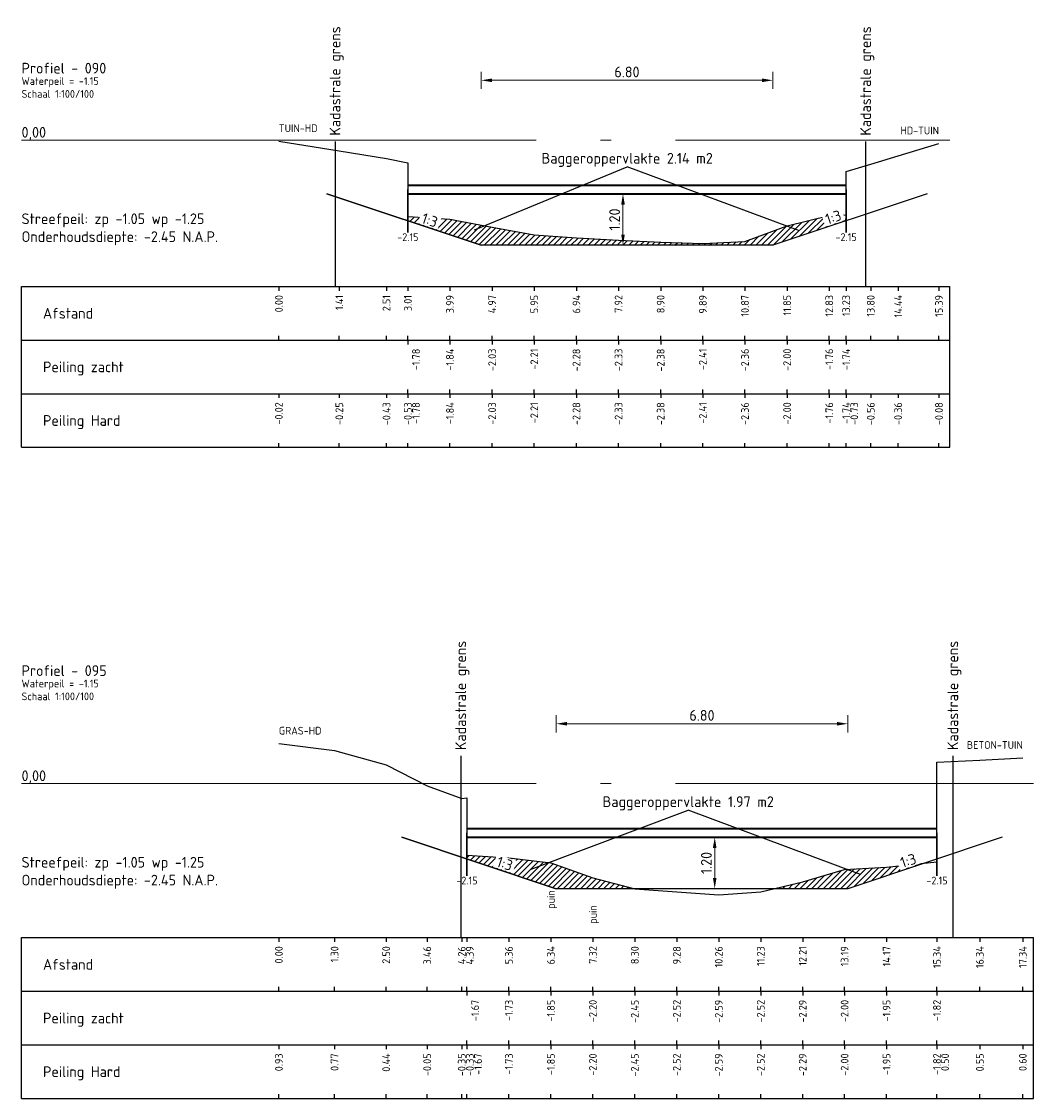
# Model space of a CAD drawing. Header units: metres. Extents: x 163463 to 198797, y 577287 to 592106.
# Tile 48 of 64: x 198349 to 198373, y 581779 to 581804. Entities that reach past the tile are written whole.
import ezdxf
from ezdxf.enums import TextEntityAlignment as Align

# ---------------------------------------------------------------- set-up
doc = ezdxf.new("R2010")
doc.units = ezdxf.units.M
doc.linetypes.add('AL-NAP_LIJN', pattern=[15.25, 12, -1.5, 0.25, -1.5])
for name, color, linetype in [('Afstandsbalk', 7, 'Continuous'), ('baggerarcering', 1, 'Continuous'), ('baggeroppervlak', 7, 'Continuous'), ('HardePeiling', 3, 'Continuous'), ('Kadastralegrens', 7, 'Continuous'), ('Legger', 2, 'Continuous'), ('Oever', 62, 'Continuous'), ('Teksten', 7, 'Continuous'), ('ZachtePeiling', 1, 'Continuous')]:
    doc.layers.add(name, color=color, linetype=linetype)
for name, color, linetype, lineweight in [('beschoeiing', 36, 'Continuous', 30), ('N-WA-WH-GRONDWATERLIJN-G', 150, 'AL-GRONDWATERLIJN', 35), ('X-XX-AL-NAP-G', 7, 'AL-NAP_LIJN', 18)]:
    doc.layers.add(name, color=color, linetype=linetype, lineweight=lineweight)
doc.styles.add('NLCS-ISO', font='NLCS-ISO.ttf')
doc.styles.add('NLCS-ISO-M100-T25', font='NLCS-ISO.ttf', dxfattribs={"height": 0.25})
doc.linetypes.add('AL-GRONDWATERLIJN', pattern='A,6,[32,NLCS.SHX,S=1,R=0,X=0,Y=0],6', length=12)
doc.dimstyles.new('NLCS-M100-T25-PIJL_l3_h1', dxfattribs={"dimscale": 0.1, "dimtxt": 0.25, "dimasz": 2.5, "dimexe": 2, "dimexo": 2, "dimgap": 0.7, "dimtad": 1, "dimzin": 0, "dimdsep": 46, "dimtxsty": 'NLCS-ISO-M100-T25', "dimcen": 2.5, "dimdle": 2, "dimclrd": 256, "dimclre": 256, "dimclrt": 256, "dimadec": 1, "dimazin": 0, "dimtfac": 1, "dimtofl": 0, "dimtmove": 1, "dimatfit": 0, "dimfxl": 2, "dimfxlon": 1, "dimtfill": 1, "dimtfillclr": 256, "dimtolj": 1, "dimtzin": 0, "dimlwd": 18, "dimlwe": 18, "dimarcsym": 0})
pattern_1 = [(45, (198102.50411, 581471.00325), (-0.06735192, 0.06735192), [])]

# ---------------------------------------------------------------- blocks, each defined once
blk = doc.blocks.new('*D472')
at = {"lineweight": 18, "transparency": 16777216}
for p, q in [((198363.512, 581799.753), (198363.312, 581799.753)), ((198363.512, 581799.503), (198363.512, 581798.803)), ((198363.512, 581798.553), (198363.312, 581798.553))]:
    blk.add_line(p, q, dxfattribs=at)
at = {"transparency": 16777216}
for points in [[(198363.471, 581799.503), (198363.554, 581799.503), (198363.512, 581799.753)], [(198363.471, 581798.803), (198363.554, 581798.803), (198363.512, 581798.553)]]:
    blk.add_solid(points, dxfattribs=at)
at = {"layer": 'Defpoints', "color": 0, "transparency": 16777216}
for p in [(198363.512, 581799.753), (198363.512, 581798.553), (198363.512, 581798.553)]:
    blk.add_point(p, dxfattribs=at)
at = {"transparency": 16777216, "insert": (198363.317, 581799.153), "char_height": 0.25, "attachment_point": 5, "rotation": 90, "style": 'NLCS-ISO-M100-T25', "bg_fill": 3, "box_fill_scale": 1.1, "bg_fill_color": 256, "bg_fill_true_color": 13158600, "bg_fill_transparency": 0}
blk.add_mtext('\\A1;1.20', dxfattribs=at)
blk = doc.blocks.new('*D473')
at = {"lineweight": 18, "transparency": 16777216}
for p, q in [((198365.651, 581784.753), (198365.451, 581784.753)), ((198365.651, 581784.503), (198365.651, 581783.803)), ((198365.651, 581783.553), (198365.451, 581783.553))]:
    blk.add_line(p, q, dxfattribs=at)
at = {"transparency": 16777216}
for points in [[(198365.609, 581784.503), (198365.692, 581784.503), (198365.651, 581784.753)], [(198365.609, 581783.803), (198365.692, 581783.803), (198365.651, 581783.553)]]:
    blk.add_solid(points, dxfattribs=at)
at = {"layer": 'Defpoints', "color": 0, "transparency": 16777216}
for p in [(198365.651, 581784.753), (198365.651, 581783.553), (198365.651, 581783.553)]:
    blk.add_point(p, dxfattribs=at)
at = {"transparency": 16777216, "insert": (198365.456, 581784.153), "char_height": 0.25, "attachment_point": 5, "rotation": 90, "style": 'NLCS-ISO-M100-T25', "bg_fill": 3, "box_fill_scale": 1.1, "bg_fill_color": 256, "bg_fill_true_color": 13158600, "bg_fill_transparency": 0}
blk.add_mtext('\\A1;1.20', dxfattribs=at)
blk = doc.blocks.new('*D628')
at = {"lineweight": 18, "transparency": 16777216}
for p, q in [((198360.205, 581802.198), (198360.205, 581802.598)), ((198367.005, 581802.198), (198367.005, 581802.598)), ((198360.455, 581802.398), (198366.755, 581802.398))]:
    blk.add_line(p, q, dxfattribs=at)
at = {"transparency": 16777216}
for points in [[(198360.455, 581802.44), (198360.455, 581802.357), (198360.205, 581802.398)], [(198366.755, 581802.44), (198366.755, 581802.357), (198367.005, 581802.398)]]:
    blk.add_solid(points, dxfattribs=at)
at = {"layer": 'Defpoints', "color": 0, "transparency": 16777216}
for p in [(198367.005, 581802.398), (198360.205, 581798.553), (198367.005, 581798.553)]:
    blk.add_point(p, dxfattribs=at)
at = {"transparency": 16777216, "insert": (198363.605, 581802.593), "char_height": 0.25, "attachment_point": 5, "style": 'NLCS-ISO-M100-T25', "bg_fill": 3, "box_fill_scale": 1.1, "bg_fill_color": 256, "bg_fill_true_color": 13158600, "bg_fill_transparency": 0}
blk.add_mtext('\\A1;6.80', dxfattribs=at)
blk = doc.blocks.new('*D629')
at = {"lineweight": 18, "transparency": 16777216}
for p, q in [((198361.954, 581787.198), (198361.954, 581787.598)), ((198368.754, 581787.198), (198368.754, 581787.598)), ((198362.204, 581787.398), (198368.504, 581787.398))]:
    blk.add_line(p, q, dxfattribs=at)
at = {"transparency": 16777216}
for points in [[(198362.204, 581787.44), (198362.204, 581787.357), (198361.954, 581787.398)], [(198368.504, 581787.44), (198368.504, 581787.357), (198368.754, 581787.398)]]:
    blk.add_solid(points, dxfattribs=at)
at = {"layer": 'Defpoints', "color": 0, "transparency": 16777216}
for p in [(198368.754, 581787.398), (198361.954, 581783.553), (198368.754, 581783.553)]:
    blk.add_point(p, dxfattribs=at)
at = {"transparency": 16777216, "insert": (198365.354, 581787.593), "char_height": 0.25, "attachment_point": 5, "style": 'NLCS-ISO-M100-T25', "bg_fill": 3, "box_fill_scale": 1.1, "bg_fill_color": 256, "bg_fill_true_color": 13158600, "bg_fill_transparency": 0}
blk.add_mtext('\\A1;6.80', dxfattribs=at)

msp = doc.modelspace()

# ---------------------------------------------------------------- hatches: boundary and pattern name
at = {"layer": 'baggerarcering'}
h = msp.add_hatch(dxfattribs=at)
h.set_pattern_fill('ANSI31', color=256, scale=0.03, style=0)
h.set_pattern_definition(pattern_1)
h.paths.add_polyline_path([(198367.005, 581798.553), (198368.715, 581799.123), (198368.715, 581799.263), (198368.322, 581799.243), (198367.339, 581799.003), (198366.357, 581798.643), (198365.374, 581798.593), (198364.391, 581798.623), (198363.409, 581798.673), (198362.426, 581798.723), (198361.444, 581798.793), (198360.461, 581798.973), (198359.478, 581799.163), (198358.496, 581799.223), (198358.496, 581799.123), (198360.205, 581798.553)])
h = msp.add_hatch(dxfattribs=at)
h.set_pattern_fill('ANSI31', color=256, scale=0.03, style=0)
h.set_pattern_definition(pattern_1)
h.paths.add_polyline_path([(198359.874, 581784.246), (198361.954, 581783.553), (198363.788, 581783.553), (198362.81, 581783.803), (198361.832, 581784.153), (198360.853, 581784.273), (198359.874, 581784.333)])
h = msp.add_hatch(dxfattribs=at)
h.set_pattern_fill('ANSI31', color=256, scale=0.03, style=0)
h.set_pattern_definition(pattern_1)
h.paths.add_polyline_path([(198368.754, 581783.553), (198370.549, 581784.152), (198369.659, 581784.053), (198368.68, 581784.003), (198367.702, 581783.713), (198367.021, 581783.553)])

# ---------------------------------------------------------------- linework, layer by layer
at = {"layer": 'Afstandsbalk'}
for p, q in [((198349.489, 581797.593), (198371.13, 581797.593)), ((198349.489, 581793.843), (198349.489, 581797.593)), ((198355.489, 581797.593), (198355.489, 581797.493)), ((198356.898, 581797.593), (198356.898, 581797.493)), ((198357.998, 581797.593), (198357.998, 581797.493)), ((198358.496, 581797.593), (198358.496, 581797.493)), ((198359.478, 581797.593), (198359.478, 581797.493)), ((198360.461, 581797.593), (198360.461, 581797.493)), ((198361.444, 581797.593), (198361.444, 581797.493)), ((198362.426, 581797.593), (198362.426, 581797.493)), ((198363.409, 581797.593), (198363.409, 581797.493)), ((198364.391, 581797.593), (198364.391, 581797.493)), ((198365.374, 581797.593), (198365.374, 581797.493)), ((198366.357, 581797.593), (198366.357, 581797.493)), ((198367.339, 581797.593), (198367.339, 581797.493)), ((198368.322, 581797.593), (198368.322, 581797.493)), ((198368.715, 581797.593), (198368.715, 581797.493)), ((198369.289, 581797.593), (198369.289, 581797.493)), ((198369.927, 581797.593), (198369.927, 581797.493)), ((198370.88, 581797.593), (198370.88, 581797.493)), ((198371.13, 581793.843), (198371.13, 581797.593)), ((198349.489, 581796.343), (198371.13, 581796.343)), ((198355.489, 581796.343), (198355.489, 581796.443)), ((198356.898, 581796.343), (198356.898, 581796.443)), ((198357.998, 581796.343), (198357.998, 581796.443)), ((198358.496, 581796.343), (198358.496, 581796.443)), ((198358.496, 581796.343), (198358.496, 581796.243)), ((198359.478, 581796.343), (198359.478, 581796.443)), ((198359.478, 581796.343), (198359.478, 581796.243)), ((198360.461, 581796.343), (198360.461, 581796.443)), ((198360.461, 581796.343), (198360.461, 581796.243)), ((198361.444, 581796.343), (198361.444, 581796.443)), ((198361.444, 581796.343), (198361.444, 581796.243)), ((198362.426, 581796.343), (198362.426, 581796.443)), ((198362.426, 581796.343), (198362.426, 581796.243)), ((198363.409, 581796.343), (198363.409, 581796.443)), ((198363.409, 581796.343), (198363.409, 581796.243)), ((198364.391, 581796.343), (198364.391, 581796.443)), ((198364.391, 581796.343), (198364.391, 581796.243)), ((198365.374, 581796.343), (198365.374, 581796.443)), ((198365.374, 581796.343), (198365.374, 581796.243)), ((198366.357, 581796.343), (198366.357, 581796.443)), ((198366.357, 581796.343), (198366.357, 581796.243)), ((198367.339, 581796.343), (198367.339, 581796.443)), ((198367.339, 581796.343), (198367.339, 581796.243)), ((198368.322, 581796.343), (198368.322, 581796.443)), ((198368.322, 581796.343), (198368.322, 581796.243)), ((198368.715, 581796.343), (198368.715, 581796.443)), ((198368.715, 581796.343), (198368.715, 581796.243)), ((198369.289, 581796.343), (198369.289, 581796.443)), ((198369.927, 581796.343), (198369.927, 581796.443)), ((198370.88, 581796.343), (198370.88, 581796.443)), ((198349.489, 581795.093), (198371.13, 581795.093)), ((198355.489, 581795.093), (198355.489, 581794.993)), ((198356.898, 581795.093), (198356.898, 581794.993)), ((198357.998, 581795.093), (198357.998, 581794.993)), ((198358.496, 581795.093), (198358.496, 581795.193)), ((198358.496, 581795.093), (198358.496, 581794.993)), ((198358.496, 581795.093), (198358.496, 581794.993)), ((198359.478, 581795.093), (198359.478, 581795.193)), ((198359.478, 581795.093), (198359.478, 581794.993)), ((198360.461, 581795.093), (198360.461, 581795.193)), ((198360.461, 581795.093), (198360.461, 581794.993)), ((198361.444, 581795.093), (198361.444, 581795.193)), ((198361.444, 581795.093), (198361.444, 581794.993)), ((198362.426, 581795.093), (198362.426, 581795.193)), ((198362.426, 581795.093), (198362.426, 581794.993)), ((198363.409, 581795.093), (198363.409, 581795.193)), ((198363.409, 581795.093), (198363.409, 581794.993)), ((198364.391, 581795.093), (198364.391, 581795.193)), ((198364.391, 581795.093), (198364.391, 581794.993)), ((198365.374, 581795.093), (198365.374, 581795.193)), ((198365.374, 581795.093), (198365.374, 581794.993)), ((198366.357, 581795.093), (198366.357, 581795.193)), ((198366.357, 581795.093), (198366.357, 581794.993)), ((198367.339, 581795.093), (198367.339, 581795.193)), ((198367.339, 581795.093), (198367.339, 581794.993)), ((198368.322, 581795.093), (198368.322, 581795.193)), ((198368.322, 581795.093), (198368.322, 581794.993)), ((198368.715, 581795.093), (198368.715, 581795.193)), ((198368.715, 581795.093), (198368.715, 581794.993)), ((198368.715, 581795.093), (198368.715, 581794.993)), ((198369.289, 581795.093), (198369.289, 581794.993)), ((198369.927, 581795.093), (198369.927, 581794.993)), ((198370.88, 581795.093), (198370.88, 581794.993)), ((198349.489, 581793.843), (198371.13, 581793.843)), ((198355.489, 581793.843), (198355.489, 581793.943)), ((198356.898, 581793.843), (198356.898, 581793.943)), ((198357.998, 581793.843), (198357.998, 581793.943)), ((198358.496, 581793.843), (198358.496, 581793.943)), ((198358.496, 581793.843), (198358.496, 581793.943)), ((198359.478, 581793.843), (198359.478, 581793.943)), ((198360.461, 581793.843), (198360.461, 581793.943)), ((198361.444, 581793.843), (198361.444, 581793.943)), ((198362.426, 581793.843), (198362.426, 581793.943)), ((198363.409, 581793.843), (198363.409, 581793.943)), ((198364.391, 581793.843), (198364.391, 581793.943)), ((198365.374, 581793.843), (198365.374, 581793.943)), ((198366.357, 581793.843), (198366.357, 581793.943)), ((198367.339, 581793.843), (198367.339, 581793.943)), ((198368.322, 581793.843), (198368.322, 581793.943)), ((198368.715, 581793.843), (198368.715, 581793.943)), ((198368.715, 581793.843), (198368.715, 581793.943)), ((198369.289, 581793.843), (198369.289, 581793.943)), ((198369.927, 581793.843), (198369.927, 581793.943)), ((198370.88, 581793.843), (198370.88, 581793.943)), ((198349.489, 581782.413), (198373.083, 581782.413)), ((198349.489, 581778.663), (198349.489, 581782.413)), ((198355.489, 581782.413), (198355.489, 581782.313)), ((198356.788, 581782.413), (198356.788, 581782.313)), ((198357.991, 581782.413), (198357.991, 581782.313)), ((198358.947, 581782.413), (198358.947, 581782.313)), ((198359.752, 581782.413), (198359.752, 581782.313)), ((198359.874, 581782.413), (198359.874, 581782.313)), ((198360.853, 581782.413), (198360.853, 581782.313)), ((198361.832, 581782.413), (198361.832, 581782.313)), ((198362.81, 581782.413), (198362.81, 581782.313)), ((198363.788, 581782.413), (198363.788, 581782.313)), ((198364.766, 581782.413), (198364.766, 581782.313)), ((198365.745, 581782.413), (198365.745, 581782.313)), ((198366.724, 581782.413), (198366.724, 581782.313)), ((198367.702, 581782.413), (198367.702, 581782.313)), ((198368.68, 581782.413), (198368.68, 581782.313)), ((198369.659, 581782.413), (198369.659, 581782.313)), ((198370.833, 581782.413), (198370.833, 581782.313)), ((198371.833, 581782.413), (198371.833, 581782.313)), ((198372.833, 581782.413), (198372.833, 581782.313)), ((198373.083, 581778.663), (198373.083, 581782.413)), ((198355.489, 581781.163), (198355.489, 581781.263)), ((198356.788, 581781.163), (198356.788, 581781.263)), ((198357.991, 581781.163), (198357.991, 581781.263)), ((198358.947, 581781.163), (198358.947, 581781.263)), ((198359.752, 581781.163), (198359.752, 581781.263)), ((198359.874, 581781.163), (198359.874, 581781.263)), ((198360.853, 581781.163), (198360.853, 581781.263)), ((198361.832, 581781.163), (198361.832, 581781.263)), ((198362.81, 581781.163), (198362.81, 581781.263)), ((198363.788, 581781.163), (198363.788, 581781.263)), ((198364.766, 581781.163), (198364.766, 581781.263)), ((198365.745, 581781.163), (198365.745, 581781.263)), ((198366.724, 581781.163), (198366.724, 581781.263)), ((198367.702, 581781.163), (198367.702, 581781.263)), ((198368.68, 581781.163), (198368.68, 581781.263)), ((198369.659, 581781.163), (198369.659, 581781.263)), ((198370.833, 581781.163), (198370.833, 581781.263)), ((198371.833, 581781.163), (198371.833, 581781.263)), ((198372.833, 581781.163), (198372.833, 581781.263)), ((198349.489, 581781.163), (198373.083, 581781.163)), ((198359.874, 581781.163), (198359.874, 581781.063)), ((198360.853, 581781.163), (198360.853, 581781.063)), ((198361.832, 581781.163), (198361.832, 581781.063)), ((198362.81, 581781.163), (198362.81, 581781.063)), ((198363.788, 581781.163), (198363.788, 581781.063)), ((198364.766, 581781.163), (198364.766, 581781.063)), ((198365.745, 581781.163), (198365.745, 581781.063)), ((198366.724, 581781.163), (198366.724, 581781.063)), ((198367.702, 581781.163), (198367.702, 581781.063)), ((198368.68, 581781.163), (198368.68, 581781.063)), ((198369.659, 581781.163), (198369.659, 581781.063)), ((198370.833, 581781.163), (198370.833, 581781.063)), ((198359.874, 581779.913), (198359.874, 581780.013)), ((198360.853, 581779.913), (198360.853, 581780.013)), ((198361.832, 581779.913), (198361.832, 581780.013)), ((198362.81, 581779.913), (198362.81, 581780.013)), ((198363.788, 581779.913), (198363.788, 581780.013)), ((198364.766, 581779.913), (198364.766, 581780.013)), ((198365.745, 581779.913), (198365.745, 581780.013)), ((198366.724, 581779.913), (198366.724, 581780.013)), ((198367.702, 581779.913), (198367.702, 581780.013)), ((198368.68, 581779.913), (198368.68, 581780.013)), ((198369.659, 581779.913), (198369.659, 581780.013)), ((198370.833, 581779.913), (198370.833, 581780.013)), ((198349.489, 581779.913), (198373.083, 581779.913)), ((198355.489, 581779.913), (198355.489, 581779.813)), ((198356.788, 581779.913), (198356.788, 581779.813)), ((198357.991, 581779.913), (198357.991, 581779.813)), ((198358.947, 581779.913), (198358.947, 581779.813)), ((198359.752, 581779.913), (198359.752, 581779.813)), ((198359.874, 581779.913), (198359.874, 581779.813)), ((198359.874, 581779.913), (198359.874, 581779.813)), ((198360.853, 581779.913), (198360.853, 581779.813)), ((198361.832, 581779.913), (198361.832, 581779.813)), ((198362.81, 581779.913), (198362.81, 581779.813)), ((198363.788, 581779.913), (198363.788, 581779.813)), ((198364.766, 581779.913), (198364.766, 581779.813)), ((198365.745, 581779.913), (198365.745, 581779.813)), ((198366.724, 581779.913), (198366.724, 581779.813)), ((198367.702, 581779.913), (198367.702, 581779.813)), ((198368.68, 581779.913), (198368.68, 581779.813)), ((198369.659, 581779.913), (198369.659, 581779.813)), ((198370.833, 581779.913), (198370.833, 581779.813)), ((198370.833, 581779.913), (198370.833, 581779.813)), ((198371.833, 581779.913), (198371.833, 581779.813)), ((198372.833, 581779.913), (198372.833, 581779.813)), ((198349.489, 581778.663), (198373.083, 581778.663)), ((198355.489, 581778.663), (198355.489, 581778.763)), ((198356.788, 581778.663), (198356.788, 581778.763)), ((198357.991, 581778.663), (198357.991, 581778.763)), ((198358.947, 581778.663), (198358.947, 581778.763)), ((198359.752, 581778.663), (198359.752, 581778.763)), ((198359.874, 581778.663), (198359.874, 581778.763)), ((198359.874, 581778.663), (198359.874, 581778.763)), ((198360.853, 581778.663), (198360.853, 581778.763)), ((198361.832, 581778.663), (198361.832, 581778.763)), ((198362.81, 581778.663), (198362.81, 581778.763)), ((198363.788, 581778.663), (198363.788, 581778.763)), ((198364.766, 581778.663), (198364.766, 581778.763)), ((198365.745, 581778.663), (198365.745, 581778.763)), ((198366.724, 581778.663), (198366.724, 581778.763)), ((198367.702, 581778.663), (198367.702, 581778.763)), ((198368.68, 581778.663), (198368.68, 581778.763)), ((198369.659, 581778.663), (198369.659, 581778.763)), ((198370.833, 581778.663), (198370.833, 581778.763)), ((198370.833, 581778.663), (198370.833, 581778.763)), ((198371.833, 581778.663), (198371.833, 581778.763)), ((198372.833, 581778.663), (198372.833, 581778.763))]:
    msp.add_line(p, q, dxfattribs=at)
at = {"layer": 'baggeroppervlak'}
for p in [(198361.368, 581784.01), (198369.047, 581783.888)]:
    msp.add_line(p, (198365.033, 581785.381), dxfattribs=at)
at = {"layer": 'beschoeiing'}
for p, q in [((198358.496, 581799.853), (198358.496, 581798.853)), ((198368.715, 581799.853), (198368.715, 581798.853)), ((198359.874, 581784.853), (198359.874, 581783.853)), ((198370.833, 581784.853), (198370.833, 581783.853))]:
    msp.add_line(p, q, dxfattribs=at)
at = {"layer": 'HardePeiling'}
for points in [[(198358.496, 581799.853), (198358.496, 581799.223), (198359.478, 581799.163), (198360.461, 581798.973), (198361.444, 581798.793), (198362.426, 581798.723), (198363.409, 581798.673), (198364.391, 581798.623), (198365.374, 581798.593), (198366.357, 581798.643), (198367.339, 581799.003), (198368.322, 581799.243), (198368.715, 581799.263), (198368.715, 581799.853)], [(198359.874, 581784.853), (198359.874, 581784.333), (198360.853, 581784.273), (198361.832, 581784.153), (198362.81, 581783.803), (198363.788, 581783.553), (198364.766, 581783.483), (198365.745, 581783.413), (198366.724, 581783.483), (198367.702, 581783.713), (198368.68, 581784.003), (198369.659, 581784.053), (198370.833, 581784.183), (198370.833, 581784.853)]]:
    msp.add_lwpolyline(points, dxfattribs=at)
at = {"layer": 'Kadastralegrens'}
for p, q in [((198356.799, 581800.972), (198356.799, 581797.593)), ((198369.17, 581800.972), (198369.17, 581797.593)), ((198359.729, 581786.648), (198359.729, 581782.413)), ((198371.203, 581786.648), (198371.203, 581782.413))]:
    msp.add_line(p, q, dxfattribs=at)
at = {"layer": 'N-WA-WH-GRONDWATERLIJN-G'}
for p, q in [((198358.496, 581799.953), (198368.715, 581799.953)), ((198358.496, 581799.753), (198368.715, 581799.753)), ((198359.874, 581784.953), (198370.833, 581784.953)), ((198359.874, 581784.753), (198370.833, 581784.753))]:
    msp.add_line(p, q, dxfattribs=at)
at = {"layer": 'Oever'}
for points in [[(198355.489, 581800.981), (198356.898, 581800.757), (198357.998, 581800.574), (198358.496, 581800.473), (198358.496, 581799.853)], [(198368.715, 581799.853), (198368.715, 581800.273), (198369.289, 581800.445), (198369.927, 581800.64), (198370.88, 581800.927)], [(198355.489, 581786.937), (198356.788, 581786.771), (198357.991, 581786.442), (198358.947, 581785.954), (198359.752, 581785.658), (198359.874, 581785.673), (198359.874, 581784.853)], [(198370.833, 581784.853), (198370.833, 581786.503), (198371.833, 581786.553), (198372.833, 581786.603)]]:
    msp.add_lwpolyline(points, dxfattribs=at)
at = {"layer": 'X-XX-AL-NAP-G'}
for p, q in [((198349.489, 581801.003), (198371.13, 581801.003)), ((198349.489, 581786.003), (198373.083, 581786.003))]:
    msp.add_line(p, q, dxfattribs=at)
at = {"layer": 'ZachtePeiling'}
for points in [[(198358.496, 581799.853), (198358.496, 581799.223), (198359.478, 581799.163), (198360.461, 581798.973), (198361.444, 581798.793), (198362.426, 581798.723), (198363.409, 581798.673), (198364.391, 581798.623), (198365.374, 581798.593), (198366.357, 581798.643), (198367.339, 581799.003), (198368.322, 581799.243), (198368.715, 581799.263), (198368.715, 581799.853)], [(198359.874, 581784.853), (198359.874, 581784.333), (198360.853, 581784.273), (198361.832, 581784.153), (198362.81, 581783.803), (198363.788, 581783.553), (198364.766, 581783.483), (198365.745, 581783.413), (198366.724, 581783.483), (198367.702, 581783.713), (198368.68, 581784.003), (198369.659, 581784.053), (198370.833, 581784.183), (198370.833, 581784.853)]]:
    msp.add_lwpolyline(points, dxfattribs=at)

# ---------------------------------------------------------------- texts
at = {"layer": 'baggeroppervlak', "style": 'NLCS-ISO'}
for s, p in [('Baggeroppervlakte 2.14 m2', (198363.61, 581800.381)), ('Baggeroppervlakte 1.97 m2', (198365.033, 581785.381))]:
    msp.add_text(s, height=0.25, dxfattribs=at).set_placement(p, align=Align.BOTTOM_CENTER)
at = {"layer": 'Teksten', "style": 'NLCS-ISO'}
for p in [(198356.799, 581801.109), (198369.17, 581801.109), (198359.729, 581786.785), (198371.203, 581786.785)]:
    msp.add_text('Kadastrale grens', height=0.25, rotation=90, dxfattribs=at).set_placement(p, align=Align.MIDDLE_LEFT)
for s, height, p in [('Profiel - 090    ', 0.25, (198349.489, 581802.681)), ('Waterpeil = -1.15', 0.18, (198349.489, 581802.381)), ('Schaal 1:100/100', 0.18, (198349.489, 581802.081)), ('TUIN-HD', 0.18, (198355.489, 581801.281)), ('Afstand', 0.25, (198349.989, 581796.968)), ('Peiling zacht', 0.25, (198349.989, 581795.718)), ('Peiling Hard', 0.25, (198349.989, 581794.468)), ('Profiel - 095    ', 0.25, (198349.489, 581788.637)), ('Waterpeil = -1.15', 0.18, (198349.489, 581788.337)), ('Schaal 1:100/100', 0.18, (198349.489, 581788.037)), ('GRAS-HD', 0.18, (198355.489, 581787.237)), ('Afstand', 0.25, (198349.989, 581781.788)), ('Peiling zacht', 0.25, (198349.989, 581780.538)), ('Peiling Hard', 0.25, (198349.989, 581779.288))]:
    msp.add_text(s, height=height, dxfattribs=at).set_placement(p, align=Align.MIDDLE_LEFT)
for s, p in [('HD-TUIN', (198370.88, 581801.227)), ('BETON-TUIN', (198372.833, 581786.903))]:
    msp.add_text(s, height=0.18, dxfattribs=at).set_placement(p, align=Align.MIDDLE_RIGHT)
for p in [(198358.496, 581798.653), (198368.715, 581798.653), (198359.874, 581783.653), (198370.833, 581783.653)]:
    msp.add_text('-2.15', height=0.18, dxfattribs=at).set_placement(p, align=Align.CENTER)
for s, p in [('0.00', (198355.489, 581797.393)), ('1.41', (198356.898, 581797.393)), ('2.51', (198357.998, 581797.393)), ('3.01', (198358.496, 581797.393)), ('3.99', (198359.478, 581797.393)), ('4.97', (198360.461, 581797.393)), ('5.95', (198361.444, 581797.393)), ('6.94', (198362.426, 581797.393)), ('7.92', (198363.409, 581797.393)), ('8.90', (198364.391, 581797.393)), ('9.89', (198365.374, 581797.393)), ('10.87', (198366.357, 581797.393)), ('11.85', (198367.339, 581797.393)), ('12.83', (198368.322, 581797.393)), ('13.23', (198368.715, 581797.393)), ('13.80', (198369.289, 581797.393)), ('14.44', (198369.927, 581797.393)), ('15.39', (198370.88, 581797.393)), ('-1.78', (198358.686, 581796.143)), ('-1.84', (198359.478, 581796.143)), ('-2.03', (198360.461, 581796.143)), ('-2.21', (198361.444, 581796.143)), ('-2.28', (198362.426, 581796.143)), ('-2.33', (198363.409, 581796.143)), ('-2.38', (198364.391, 581796.143)), ('-2.41', (198365.374, 581796.143)), ('-2.36', (198366.357, 581796.143)), ('-2.00', (198367.339, 581796.143)), ('-1.76', (198368.322, 581796.143)), ('-1.74', (198368.715, 581796.143)), ('-0.02', (198355.489, 581794.893)), ('-0.25', (198356.898, 581794.893)), ('-0.43', (198357.998, 581794.893)), ('-0.53', (198358.496, 581794.893)), ('-1.78', (198358.686, 581794.893)), ('-1.84', (198359.478, 581794.893)), ('-2.03', (198360.461, 581794.893)), ('-2.21', (198361.444, 581794.893)), ('-2.28', (198362.426, 581794.893)), ('-2.33', (198363.409, 581794.893)), ('-2.38', (198364.391, 581794.893)), ('-2.41', (198365.374, 581794.893)), ('-2.36', (198366.357, 581794.893)), ('-2.00', (198367.339, 581794.893)), ('-1.76', (198368.322, 581794.893)), ('-1.74', (198368.715, 581794.893)), ('-0.73', (198368.905, 581794.893)), ('-0.56', (198369.289, 581794.893)), ('-0.36', (198369.927, 581794.893)), ('-0.08', (198370.88, 581794.893)), ('puin', (198361.832, 581783.516)), ('puin', (198362.81, 581783.166)), ('0.00', (198355.489, 581782.213)), ('1.30', (198356.788, 581782.213)), ('2.50', (198357.991, 581782.213)), ('3.46', (198358.947, 581782.213)), ('4.26', (198359.752, 581782.213)), ('4.39', (198359.942, 581782.213)), ('5.36', (198360.853, 581782.213)), ('6.34', (198361.832, 581782.213)), ('7.32', (198362.81, 581782.213)), ('8.30', (198363.788, 581782.213)), ('9.28', (198364.766, 581782.213)), ('10.26', (198365.745, 581782.213)), ('11.23', (198366.724, 581782.213)), ('12.21', (198367.702, 581782.213)), ('13.19', (198368.68, 581782.213)), ('14.17', (198369.659, 581782.213)), ('15.34', (198370.833, 581782.213)), ('16.34', (198371.833, 581782.213)), ('17.34', (198372.833, 581782.213)), ('-1.67', (198360.064, 581780.963)), ('-1.73', (198360.853, 581780.963)), ('-1.85', (198361.832, 581780.963)), ('-2.20', (198362.81, 581780.963)), ('-2.45', (198363.788, 581780.963)), ('-2.52', (198364.766, 581780.963)), ('-2.59', (198365.745, 581780.963)), ('-2.52', (198366.724, 581780.963)), ('-2.29', (198367.702, 581780.963)), ('-2.00', (198368.68, 581780.963)), ('-1.95', (198369.659, 581780.963)), ('-1.82', (198370.833, 581780.963)), ('0.93', (198355.489, 581779.713)), ('0.77', (198356.788, 581779.713)), ('0.44', (198357.991, 581779.713)), ('-0.05', (198358.947, 581779.713)), ('-0.35', (198359.752, 581779.713)), ('-0.33', (198359.942, 581779.713)), ('-1.67', (198360.132, 581779.713)), ('-1.73', (198360.853, 581779.713)), ('-1.85', (198361.832, 581779.713)), ('-2.20', (198362.81, 581779.713)), ('-2.45', (198363.788, 581779.713)), ('-2.52', (198364.766, 581779.713)), ('-2.59', (198365.745, 581779.713)), ('-2.52', (198366.724, 581779.713)), ('-2.29', (198367.702, 581779.713)), ('-2.00', (198368.68, 581779.713)), ('-1.95', (198369.659, 581779.713)), ('-1.82', (198370.833, 581779.713)), ('0.50', (198371.023, 581779.713)), ('0.55', (198371.833, 581779.713)), ('0.60', (198372.833, 581779.713))]:
    msp.add_text(s, height=0.18, rotation=90, dxfattribs=at).set_placement(p, align=Align.MIDDLE_RIGHT)
at = {"layer": 'Teksten', "char_height": 0.25, "width": 6.125, "attachment_point": 7, "style": 'NLCS-ISO'}
for s, insert in [('0,00 ', (198349.489, 581801.003)), ('Streefpeil: zp -1.05 wp -1.25 Onderhoudsdiepte: -2.45 N.A.P.', (198349.489, 581798.553)), ('0,00 ', (198349.489, 581786.003)), ('Streefpeil: zp -1.05 wp -1.25 Onderhoudsdiepte: -2.45 N.A.P.', (198349.489, 581783.553))]:
    msp.add_mtext(s, dxfattribs=dict(at, insert=insert))

# ---------------------------------------------------------------- next in the draw order: dimensions: what is measured, and where the dimension line sits
for p1, p2, picture, middle in [((198363.512, 581799.753), (198363.512, 581798.553), '*D472', (198363.317, 581799.153)), ((198365.651, 581784.753), (198365.651, 581783.553), '*D473', (198365.456, 581784.153))]:
    dim = msp.add_aligned_dim(p1=p1, p2=p2, distance=0, dimstyle='NLCS-M100-T25-PIJL_l3_h1')
    dim.commit()
    dim.dimension.update_dxf_attribs({"geometry": picture, "text_midpoint": middle})

# ---------------------------------------------------------------- next in the draw order: linework, layer by layer
at = {"layer": 'baggeroppervlak'}
for p in [(198360.047, 581798.909), (198367.624, 581798.888)]:
    msp.add_line(p, (198363.61, 581800.381), dxfattribs=at)
at = {"layer": 'Legger', "flags": 128}
for points in [[(198370.605, 581799.753), (198367.005, 581798.553), (198360.205, 581798.553), (198356.605, 581799.753), (198360.205, 581798.553)], [(198372.354, 581784.753), (198368.754, 581783.553), (198361.954, 581783.553), (198358.354, 581784.753), (198361.954, 581783.553)]]:
    msp.add_lwpolyline(points, dxfattribs=at)

# ---------------------------------------------------------------- next in the draw order: texts
at = {"layer": 'baggeroppervlak', "char_height": 0.25, "width": 0.43481, "attachment_point": 8, "style": 'NLCS-ISO', "bg_fill": 3, "box_fill_scale": 1.1, "bg_fill_color": 256, "bg_fill_transparency": 0}
for insert, rotation in [((198358.967, 581799.019), 341.5651), ((198368.455, 581799.089), 18.4349), ((198370.203, 581784.089), 18.4349), ((198360.716, 581784.019), 341.5651)]:
    msp.add_mtext('1:3', dxfattribs=dict(at, insert=insert, rotation=rotation))

# ---------------------------------------------------------------- next in the draw order: dimensions: what is measured, and where the dimension line sits
for base, p1, p2, picture, middle in [((198367.005, 581802.398), (198360.205, 581798.553), (198367.005, 581798.553), '*D628', (198363.605, 581802.593)), ((198368.754, 581787.398), (198361.954, 581783.553), (198368.754, 581783.553), '*D629', (198365.354, 581787.593))]:
    dim = msp.add_linear_dim(base=base, p1=p1, p2=p2, dimstyle='NLCS-M100-T25-PIJL_l3_h1')
    dim.commit()
    dim.dimension.update_dxf_attribs({"geometry": picture, "text_midpoint": middle})

doc.saveas('drawing.dxf')
